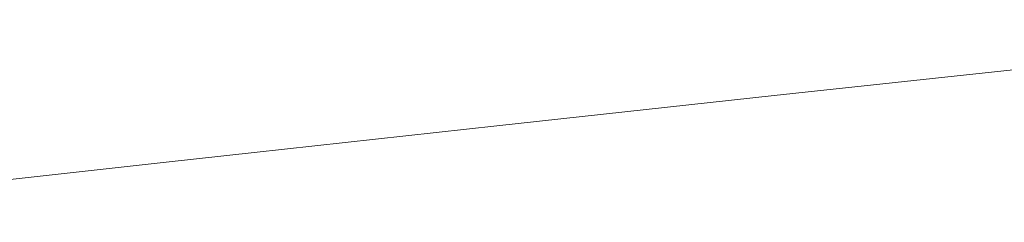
# Model space of a CAD drawing. Header units: millimetres. Extents: x 219.937 to 220.081, y 142.771 to 143.035.
# Tile 3 of 5: x 219.9591 to 219.98074, y 143.02758 to 143.03204. Entities that reach past the tile are written whole.
import ezdxf

# ---------------------------------------------------------------- set-up
doc = ezdxf.new("R2010")
doc.units = ezdxf.units.MM
doc.layers.add('SANINDUSA', color=3, linetype='Continuous')

msp = doc.modelspace()

# ---------------------------------------------------------------- linework, layer by layer
at = {"layer": 'SANINDUSA', "linetype": 'Continuous', "lineweight": 15, "flags": 128}
msp.add_lwpolyline([(219.9916771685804, 143.0320382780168), (219.9916770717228, 143.0320382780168), (219.987946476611, 143.0316680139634), (219.9818228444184, 143.0310325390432), (219.9756834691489, 143.0303720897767), (219.9695865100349, 143.029705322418), (219.9622528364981, 143.0288968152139), (219.9549886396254, 143.0280856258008), (219.9513969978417, 143.0276799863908), (219.9505031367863, 143.02757859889)], dxfattribs=at)

doc.saveas('drawing.dxf')
